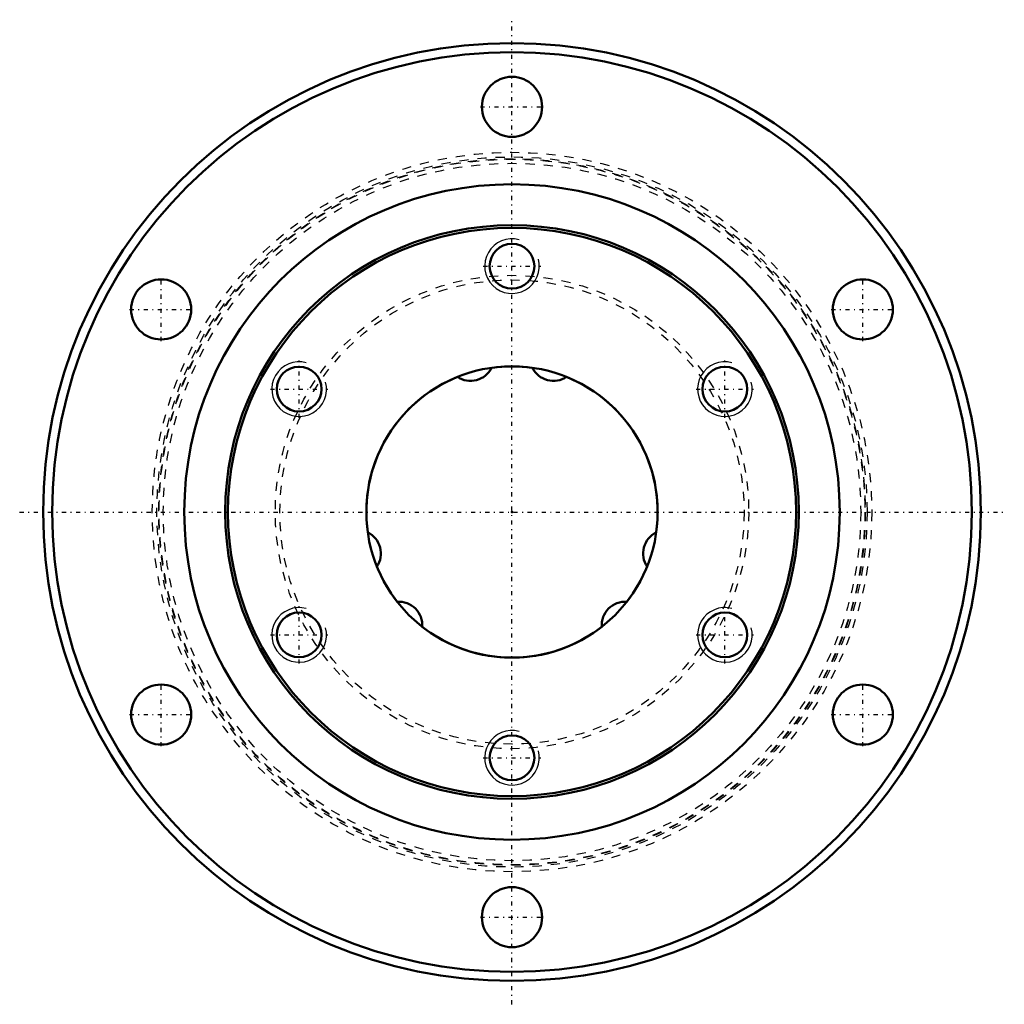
# Model space of a CAD drawing. Header units: millimetres. Extents: x -54 to 54, y -54 to 54.
import ezdxf

# ---------------------------------------------------------------- set-up
doc = ezdxf.new("R2010")
doc.units = ezdxf.units.MM
doc.linetypes.add('Center', pattern=[1.5, 0.45, -0.5, 0.05, -0.5])
doc.linetypes.add('Dashed', pattern=[2, 1, -1])
for name, color, linetype, lineweight in [('2d ConnectionPoints', 7, 'Continuous', 50), ('AM_0', 7, 'Continuous', 50), ('AM_5', 3, 'Continuous', 25), ('AM_7', 7, 'Center', 25), ('AM_9', 6, 'Dashed', 25)]:
    doc.layers.add(name, color=color, linetype=linetype, lineweight=lineweight)

# ---------------------------------------------------------------- blocks, each defined once
blk = doc.blocks.new('1_LTR_32A_LTRA_ACyl_1_0_in_LTR32A_80L_0_0__2')
at = {"layer": 'AM_0'}
for centre, radius in [((0, 0), 51.5), ((0, 0), 50.5), ((0, 44.5), 3.3), ((0, 0), 36), ((0, 0), 31.5), ((0, 0), 31.2), ((0, 27), 2.46), ((-38.54, 22.25), 3.3), ((38.54, 22.25), 3.3), ((-23.38, 13.5), 2.46), ((0, 0), 16), ((23.38, 13.5), 2.46), ((-23.38, -13.5), 2.46), ((23.38, -13.5), 2.46), ((-38.54, -22.25), 3.3), ((38.54, -22.25), 3.3), ((0, -27), 2.46), ((0, -44.5), 3.3)]:
    blk.add_circle(centre, radius, dxfattribs=at)
at = {"layer": 'AM_7'}
for p, q in [((0, -54.08), (0, 54.08)), ((-3.47, 44.5), (3.46, 44.5)), ((-3.15, 27), (3.15, 27)), ((-38.54, 18.78), (-38.54, 25.71)), ((38.54, 18.78), (38.54, 25.71)), ((-42, 22.25), (-35.07, 22.25)), ((35.07, 22.25), (42, 22.25)), ((-23.38, 10.35), (-23.38, 16.65)), ((23.38, 10.35), (23.38, 16.65)), ((-26.53, 13.5), (-20.23, 13.5)), ((20.23, 13.5), (26.53, 13.5)), ((-54.08, 0), (54.08, 0)), ((-23.38, -16.65), (-23.38, -10.35)), ((23.38, -16.65), (23.38, -10.35)), ((-26.53, -13.5), (-20.23, -13.5)), ((20.23, -13.5), (26.53, -13.5)), ((-38.54, -25.72), (-38.54, -18.79)), ((38.54, -25.72), (38.54, -18.79)), ((-42, -22.25), (-35.07, -22.25)), ((35.07, -22.25), (42, -22.25)), ((-3.15, -27), (3.15, -27)), ((-3.47, -44.5), (3.46, -44.5))]:
    blk.add_line(p, q, dxfattribs=at)
at = {"layer": 'AM_9'}
for radius in [39.51, 39, 38.8, 38.75, 38.3, 26, 25.5]:
    blk.add_circle((0, 0), radius, dxfattribs=at)
blk = doc.blocks.new('2_LTR_32A_LTRA_ACyl_2_0_in_LTR32A_80L_0_0__2')
at = {"layer": 'AM_0'}
for centre, radius in [((0, 0), 51.5), ((0, 0), 50.5), ((0, 44.5), 3.3), ((0, 0), 36), ((0, 0), 31.5), ((0, 0), 31.2), ((0, 27), 2.46), ((-38.54, 22.25), 3.3), ((38.54, 22.25), 3.3), ((-23.38, 13.5), 2.46), ((0, 0), 16), ((23.38, 13.5), 2.46), ((-23.38, -13.5), 2.46), ((23.38, -13.5), 2.46), ((-38.54, -22.25), 3.3), ((38.54, -22.25), 3.3), ((0, -27), 2.46), ((0, -44.5), 3.3)]:
    blk.add_circle(centre, radius, dxfattribs=at)
at = {"layer": 'AM_5'}
for centre in [(0, 27), (-23.38, 13.5), (23.38, 13.5), (-23.38, -13.5), (23.38, -13.5), (0, -27)]:
    blk.add_arc(centre, 3, 75, 15, dxfattribs=at)
at = {"layer": 'AM_9'}
for radius in [39.51, 39, 38.8, 38.75, 38.3, 26, 25.5]:
    blk.add_circle((0, 0), radius, dxfattribs=at)
blk = doc.blocks.new('3_LTR_32A80_LTRA_Shaft_0_in_LTR32A_80L_0_0__2')
at = {"layer": 'AM_0'}
for centre, radius, start, end in [((-4.56, 17), 2.6, 236.3973, 333.6027), ((0, 0), 16, 82.0017, 97.9983), ((4.56, 17), 2.6, 206.3973, 303.6027), ((0, 0), 16, 112.0017, 187.9983), ((0, 0), 16, 352.0017, 67.9983), ((-17, -4.56), 2.6, 326.3973, 63.6027), ((17, -4.56), 2.6, 116.3973, 213.6027), ((0, 0), 16, 202.0017, 217.9983), ((0, 0), 16, 322.0017, 337.9983), ((-12.45, -12.45), 2.6, 356.3973, 93.6027), ((12.45, -12.45), 2.6, 86.3973, 183.6027), ((0, 0), 16, 232.0017, 307.9983)]:
    blk.add_arc(centre, radius, start, end, dxfattribs=at)

msp = doc.modelspace()

# ---------------------------------------------------------------- linework, layer by layer
at = {"layer": '2d ConnectionPoints'}
msp.add_point((0, 0), dxfattribs=at)
msp.add_point((0, 0), dxfattribs=at)
msp.add_point((0, 0), dxfattribs=at)

# ---------------------------------------------------------------- block references
for name in ['1_LTR_32A_LTRA_ACyl_1_0_in_LTR32A_80L_0_0__2', '2_LTR_32A_LTRA_ACyl_2_0_in_LTR32A_80L_0_0__2', '3_LTR_32A80_LTRA_Shaft_0_in_LTR32A_80L_0_0__2']:
    msp.add_blockref(name, (0, 0))

doc.saveas('drawing.dxf')
